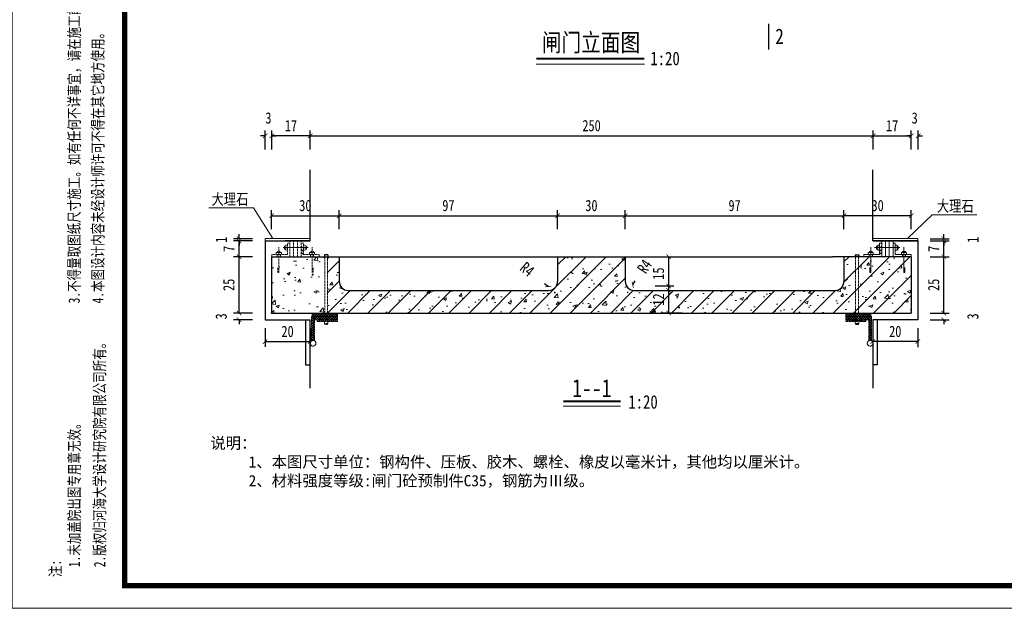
# Model space of a CAD drawing. Extents: x -13074 to 1448651, y 3648755 to 8081248.
# Tile 141 of 173: x 563561 to 563780, y 3858485 to 3858616. Entities that reach past the tile are written whole.
import ezdxf
from ezdxf.lldxf.tags import DXFTag

# ---------------------------------------------------------------- set-up
doc = ezdxf.new("R2010")
doc.units = 0
doc.header["$PDMODE"] = 32
doc.header["$PDSIZE"] = 0.2
doc.linetypes.add('HIDDEN', pattern=[0.375, 0.25, -0.125])
doc.layers.get('0').update_dxf_attribs({"linetype": 'CONTINUOUS'})
doc.layers.get('Defpoints').update_dxf_attribs({"linetype": 'CONTINUOUS'})
for name, color, linetype, lineweight in [('0.09标注线', 3, 'CONTINUOUS', 9), ('SHEET', 1, 'CONTINUOUS', 15), ('标注线', 7, 'CONTINUOUS', 18), ('粗实线', 1, 'CONTINUOUS', 40), ('细实线', 3, 'CONTINUOUS', 20), ('虚线', 251, 'HIDDEN', 15), ('轮廓线', 1, 'CONTINUOUS', 30), ('轮廓西线', 1, 'CONTINUOUS', 15)]:
    doc.layers.add(name, color=color, linetype=linetype, lineweight=lineweight)
for name, color, linetype in [('BIAOZHU', 9, 'CONTINUOUS'), ('DIM', 3, 'CONTINUOUS'), ('图层4', 255, 'CONTINUOUS')]:
    doc.layers.add(name, color=color, linetype=linetype)
doc.styles.add('-仿宋_GB2312', font='FangSong_GB2312.ttf')
doc.styles.add('FHZ', font='FangSong_GB2312.ttf', dxfattribs={"width": 0.707, "height": 300})
doc.styles.add('HZTXT', font='FangSong_GB2312.ttf', dxfattribs={"width": 0.8, "height": 2.5})
tags = doc.linetypes.add('DASHDOT2', pattern=[0.5, 0.25, -0.125, 0, -0.125]).pattern_tags.tags
tags[10:11] = [DXFTag(74, 4), DXFTag(75, 0), DXFTag(340, '0'), DXFTag(46, 1.0), DXFTag(50, 0.0), DXFTag(44, 0.0), DXFTag(45, 0.0)]
tags[8:9] = [DXFTag(74, 4), DXFTag(75, 0), DXFTag(340, '0'), DXFTag(46, 1.0), DXFTag(50, 0.0), DXFTag(44, 0.0), DXFTag(45, 0.0)]
tags[6:7] = [DXFTag(74, 4), DXFTag(75, 0), DXFTag(340, '0'), DXFTag(46, 1.0), DXFTag(50, 0.0), DXFTag(44, 0.0), DXFTag(45, 0.0)]
tags[4:5] = [DXFTag(74, 4), DXFTag(75, 0), DXFTag(340, '0'), DXFTag(46, 1.0), DXFTag(50, 0.0), DXFTag(44, 0.0), DXFTag(45, 0.0)]
doc.dimstyles.new('工作室标准标注', dxfattribs={"dimtxt": 2.5, "dimasz": 1, "dimexe": 1.2, "dimexo": 1.5, "dimgap": 1, "dimtad": 1, "dimdec": 1, "dimzin": 0, "dimdsep": 46, "dimtxsty": 'HZTXT', "dimblk": 'ARCHTICK', "dimcen": 0.09, "dimadec": 0, "dimazin": 0, "dimtfac": 0.09, "dimtdec": 1, "dimtofl": 0, "dimtmove": 2, "dimatfit": 3, "dimldrblk": 'ARCHTICK', "dimfxl": 3, "dimfxlon": 1, "dimtolj": 1, "dimtzin": 0, "dimarcsym": 0})
pattern_1 = [(50, (563617.3905, 3858551.015), (7.1726, -0.62752), [0.75, -8.25]), (355, (563617.3905, 3858551.015), (-1.3875, 7.52192), [0.6, -6.6]), (100.4514, (563617.988, 3858550.963), (5.7851, 6.8944), [0.6374, -7.01142]), (46.184, (563617.3905, 3858553.015), (10.6724, -1.6552), [1.125, -12.375]), (96.636, (563618.28, 3858552.877), (9.3466, 9.7412), [0.9561, -10.5171]), (351.184, (563617.39, 3858553.015), (9.3466, 9.7412), [0.9, -9.9]), (21, (563618.3905, 3858552.515), (5.96907, -4.0262), [0.75, -8.25]), (326, (563618.3905, 3858552.515), (2.43315, 7.2515), [0.6, -6.6]), (71.4514, (563618.888, 3858552.1795), (8.40223, 3.2253), [0.6374, -7.01142]), (37.5, (563617.3905, 3858551.015), (0.1216, 3.32894), [0, -6.52, 0, -6.7, 0, -6.625]), (7.5, (563617.3905, 3858551.015), (2.630695, 3.94412), [0, -3.82, 0, -6.37, 0, -2.525]), (327.5, (563615.1605, 3858551.015), (5.338224, -0.22555), [0, -2.5, 0, -7.8, 0, -10.35]), (317.5, (563614.1605, 3858551.015), (5.83186, 1.00105), [0, -3.25, 0, -5.18, 0, -7.35])]

# ---------------------------------------------------------------- blocks, each defined once
blk = doc.blocks.new('_ARCHTICK')
at = {"color": 0, "linetype": 'ByBlock', "const_width": 0.15}
blk.add_lwpolyline([(-0.5, -0.5), (0.5, 0.5)], dxfattribs=at)
blk = doc.blocks.new('*D1673')
at = {"layer": 'Defpoints', "color": 0, "lineweight": 13}
for p in [(563615.94, 3858567.51), (563610.16, 3858567.01), (563620.61, 3858567.01)]:
    blk.add_point(p, dxfattribs=at)
at = {"layer": '细实线', "color": 0, "lineweight": -2}
for p, q in [((563613.16, 3858567.51), (563608.96, 3858567.51)), ((563610.16, 3858567.51), (563610.16, 3858568.51)), ((563613.16, 3858567.01), (563608.96, 3858567.01)), ((563610.16, 3858567.01), (563610.16, 3858566.01))]:
    blk.add_line(p, q, dxfattribs=at)
for p, rotation in [((563610.16, 3858567.51), 270), ((563610.16, 3858567.01), 90)]:
    blk.add_blockref('_ARCHTICK', p, dxfattribs=dict(at, rotation=rotation))
at = {"layer": '细实线', "color": 0, "lineweight": 9, "insert": (563606.21, 3858567.26), "char_height": 2.5, "attachment_point": 5, "rotation": 90, "style": 'HZTXT'}
blk.add_mtext('\\A1;1', dxfattribs=at)
blk = doc.blocks.new('*D1678')
at = {"layer": 'Defpoints', "color": 0, "lineweight": 13}
for p in [(563697.56, 3858557.28), (563696.48, 3858555.6)]:
    blk.add_point(p, dxfattribs=at)
at = {"layer": '细实线', "color": 0, "lineweight": -2}
for p, q in [((563697.56, 3858557.28), (563698.1, 3858558.13)), ((563696.39, 3858555.6), (563696.57, 3858555.6)), ((563696.48, 3858555.51), (563696.48, 3858555.69))]:
    blk.add_line(p, q, dxfattribs=at)
at = {"layer": '细实线', "color": 0, "lineweight": -2, "rotation": 237.3141806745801}
blk.add_blockref('_ARCHTICK', (563697.56, 3858557.28), dxfattribs=at)
at = {"layer": '细实线', "color": 0, "lineweight": 9, "insert": (563700.17, 3858561.36), "char_height": 2.5, "attachment_point": 5, "rotation": 57.3142, "style": 'HZTXT'}
blk.add_mtext('\\A1;R4', dxfattribs=at)
blk = doc.blocks.new('*D1679')
at = {"layer": 'Defpoints', "color": 0, "lineweight": 13}
for p in [(563678.77, 3858556.88), (563680.3, 3858555.6)]:
    blk.add_point(p, dxfattribs=at)
at = {"layer": '细实线', "color": 0, "lineweight": -2}
for p, q in [((563678.77, 3858556.88), (563678, 3858557.52)), ((563680.21, 3858555.6), (563680.39, 3858555.6)), ((563680.3, 3858555.51), (563680.3, 3858555.69))]:
    blk.add_line(p, q, dxfattribs=at)
at = {"layer": '细实线', "color": 0, "lineweight": -2, "rotation": 320.2444311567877}
blk.add_blockref('_ARCHTICK', (563678.77, 3858556.88), dxfattribs=at)
at = {"layer": '细实线', "color": 0, "lineweight": 9, "insert": (563674.14, 3858560.73), "char_height": 2.5, "attachment_point": 5, "rotation": 320.2444, "style": 'HZTXT'}
blk.add_mtext('\\A1;R4', dxfattribs=at)
blk = doc.blocks.new('*D2912')
at = {"layer": 'Defpoints', "color": 0, "lineweight": 13}
for p in [(563617.39, 3858551.01), (563610.16, 3858549.51), (563615.94, 3858549.51)]:
    blk.add_point(p, dxfattribs=at)
at = {"layer": '细实线', "color": 0, "lineweight": -2}
for p, q in [((563610.16, 3858551.01), (563610.16, 3858552.01)), ((563613.16, 3858551.01), (563608.96, 3858551.01)), ((563613.16, 3858549.51), (563608.96, 3858549.51)), ((563610.16, 3858549.51), (563610.16, 3858548.51))]:
    blk.add_line(p, q, dxfattribs=at)
for p, rotation in [((563610.16, 3858551.01), 270), ((563610.16, 3858549.51), 90)]:
    blk.add_blockref('_ARCHTICK', p, dxfattribs=dict(at, rotation=rotation))
at = {"layer": '细实线', "color": 0, "lineweight": 9, "insert": (563606.21, 3858550.26), "char_height": 2.5, "attachment_point": 5, "rotation": 90, "style": 'HZTXT'}
blk.add_mtext('\\A1;3', dxfattribs=at)
blk = doc.blocks.new('*D1751')
at = {"layer": 'Defpoints', "color": 0, "lineweight": 13}
for p in [(563617.44, 3858590.33), (563625.94, 3858567.01), (563617.44, 3858563.51)]:
    blk.add_point(p, dxfattribs=at)
at = {"layer": '细实线', "color": 0, "lineweight": -2}
for p, q in [((563617.44, 3858587.33), (563617.44, 3858591.53)), ((563625.94, 3858587.33), (563625.94, 3858591.53)), ((563625.94, 3858590.33), (563617.44, 3858590.33))]:
    blk.add_line(p, q, dxfattribs=at)
at = {"layer": '细实线', "color": 0, "lineweight": -2, "rotation": 180}
blk.add_blockref('_ARCHTICK', (563617.44, 3858590.33), dxfattribs=at)
at = {"layer": '细实线', "color": 0, "lineweight": -2}
blk.add_blockref('_ARCHTICK', (563625.94, 3858590.33), dxfattribs=at)
at = {"layer": '细实线', "color": 0, "lineweight": 9, "insert": (563621.69, 3858592.58), "char_height": 2.5, "attachment_point": 5, "style": 'HZTXT'}
blk.add_mtext('\\A1;17', dxfattribs=at)
blk = doc.blocks.new('*D1752')
at = {"layer": 'Defpoints', "color": 0, "lineweight": 13}
for p in [(563617.44, 3858590.33), (563615.94, 3858567.01), (563617.44, 3858563.51)]:
    blk.add_point(p, dxfattribs=at)
at = {"layer": '细实线', "color": 0, "lineweight": -2}
for p, q in [((563615.94, 3858587.33), (563615.94, 3858591.53)), ((563617.44, 3858587.33), (563617.44, 3858591.53)), ((563615.94, 3858590.33), (563614.94, 3858590.33)), ((563617.44, 3858590.33), (563618.44, 3858590.33))]:
    blk.add_line(p, q, dxfattribs=at)
blk.add_blockref('_ARCHTICK', (563615.94, 3858590.33), dxfattribs=at)
at = {"layer": '细实线', "color": 0, "lineweight": -2, "rotation": 180}
blk.add_blockref('_ARCHTICK', (563617.44, 3858590.33), dxfattribs=at)
at = {"layer": '细实线', "color": 0, "lineweight": 9, "insert": (563616.69, 3858594.28), "char_height": 2.5, "attachment_point": 5, "style": 'HZTXT'}
blk.add_mtext('\\A1;3', dxfattribs=at)
blk = doc.blocks.new('*D1753')
at = {"layer": 'Defpoints', "color": 0, "lineweight": 13}
for p in [(563759.39, 3858590.33), (563750.91, 3858562.01), (563759.39, 3858551.01)]:
    blk.add_point(p, dxfattribs=at)
at = {"layer": '细实线', "color": 0, "lineweight": -2}
for p, q in [((563750.91, 3858587.33), (563750.91, 3858591.53)), ((563759.39, 3858587.33), (563759.39, 3858591.53)), ((563750.91, 3858590.33), (563759.39, 3858590.33))]:
    blk.add_line(p, q, dxfattribs=at)
at = {"layer": '细实线', "color": 0, "lineweight": -2, "rotation": 180}
blk.add_blockref('_ARCHTICK', (563750.91, 3858590.33), dxfattribs=at)
at = {"layer": '细实线', "color": 0, "lineweight": -2}
blk.add_blockref('_ARCHTICK', (563759.39, 3858590.33), dxfattribs=at)
at = {"layer": '细实线', "color": 0, "lineweight": 9, "insert": (563755.15, 3858592.58), "char_height": 2.5, "attachment_point": 5, "style": 'HZTXT'}
blk.add_mtext('\\A1;17', dxfattribs=at)
blk = doc.blocks.new('*D1754')
at = {"layer": 'Defpoints', "color": 0, "lineweight": 13}
for p in [(563759.39, 3858590.33), (563760.91, 3858562.01), (563759.39, 3858551.01)]:
    blk.add_point(p, dxfattribs=at)
at = {"layer": '细实线', "color": 0, "lineweight": -2}
for p, q in [((563759.39, 3858587.33), (563759.39, 3858591.53)), ((563760.91, 3858587.33), (563760.91, 3858591.53)), ((563759.39, 3858590.33), (563758.39, 3858590.33)), ((563760.91, 3858590.33), (563761.91, 3858590.33))]:
    blk.add_line(p, q, dxfattribs=at)
blk.add_blockref('_ARCHTICK', (563759.39, 3858590.33), dxfattribs=at)
at = {"layer": '细实线', "color": 0, "lineweight": -2, "rotation": 180}
blk.add_blockref('_ARCHTICK', (563760.91, 3858590.33), dxfattribs=at)
at = {"layer": '细实线', "color": 0, "lineweight": 9, "insert": (563760.15, 3858594.28), "char_height": 2.5, "attachment_point": 5, "style": 'HZTXT'}
blk.add_mtext('\\A1;3', dxfattribs=at)
blk = doc.blocks.new('*D2913')
at = {"layer": 'Defpoints', "color": 0, "lineweight": 13}
for p in [(563695.89, 3858563.51), (563697.89, 3858556.01), (563705.52, 3858556.01)]:
    blk.add_point(p, dxfattribs=at)
at = {"layer": '细实线', "color": 0, "lineweight": -2}
for p, q in [((563702.52, 3858563.51), (563706.72, 3858563.51)), ((563705.52, 3858563.51), (563705.52, 3858556.01)), ((563702.52, 3858556.01), (563706.72, 3858556.01))]:
    blk.add_line(p, q, dxfattribs=at)
for p, rotation in [((563705.52, 3858563.51), 90), ((563705.52, 3858556.01), 270)]:
    blk.add_blockref('_ARCHTICK', p, dxfattribs=dict(at, rotation=rotation))
at = {"layer": '细实线', "color": 0, "lineweight": 9, "insert": (563703.27, 3858559.76), "char_height": 2.5, "attachment_point": 5, "rotation": 90, "style": 'HZTXT'}
blk.add_mtext('\\A1;15', dxfattribs=at)
blk = doc.blocks.new('*D2914')
at = {"layer": 'Defpoints', "color": 0, "lineweight": 13}
for p in [(563697.89, 3858557.01), (563705.52, 3858551.01), (563746.89, 3858551.01)]:
    blk.add_point(p, dxfattribs=at)
at = {"layer": '细实线', "color": 0, "lineweight": -2}
for p, q in [((563702.52, 3858557.01), (563706.72, 3858557.01)), ((563705.52, 3858557.01), (563705.52, 3858551.01)), ((563708.52, 3858551.01), (563704.32, 3858551.01))]:
    blk.add_line(p, q, dxfattribs=at)
for p, rotation in [((563705.52, 3858557.01), 90), ((563705.52, 3858551.01), 270)]:
    blk.add_blockref('_ARCHTICK', p, dxfattribs=dict(at, rotation=rotation))
at = {"layer": '细实线', "color": 0, "lineweight": 9, "insert": (563703.27, 3858554.01), "char_height": 2.5, "attachment_point": 5, "rotation": 90, "style": 'HZTXT'}
blk.add_mtext('\\A1;12', dxfattribs=at)
blk = doc.blocks.new('*D1767')
at = {"layer": 'Defpoints', "color": 0, "lineweight": 13}
for p in [(563760.84, 3858567.51), (563756.17, 3858567.01), (563766.62, 3858567.01)]:
    blk.add_point(p, dxfattribs=at)
at = {"layer": '细实线', "color": 0, "lineweight": -2}
for p, q in [((563763.62, 3858567.51), (563767.82, 3858567.51)), ((563766.62, 3858567.51), (563766.62, 3858568.51)), ((563763.62, 3858567.01), (563767.82, 3858567.01)), ((563766.62, 3858567.01), (563766.62, 3858566.01))]:
    blk.add_line(p, q, dxfattribs=at)
for p, rotation in [((563766.62, 3858567.51), 270), ((563766.62, 3858567.01), 90)]:
    blk.add_blockref('_ARCHTICK', p, dxfattribs=dict(at, rotation=rotation))
at = {"layer": '细实线', "color": 0, "lineweight": 9, "insert": (563773.07, 3858567.26), "char_height": 2.5, "attachment_point": 5, "rotation": 90, "style": 'HZTXT'}
blk.add_mtext('\\A1;1', dxfattribs=at)
blk = doc.blocks.new('*D1768')
at = {"layer": 'Defpoints', "color": 0, "lineweight": 13}
for p in [(563744.46, 3858572.6), (563744.46, 3858563.51), (563759.39, 3858563.51)]:
    blk.add_point(p, dxfattribs=at)
at = {"layer": '细实线', "color": 0, "lineweight": -2}
for p, q in [((563744.46, 3858569.6), (563744.46, 3858573.8)), ((563759.39, 3858569.6), (563759.39, 3858573.8)), ((563759.39, 3858572.6), (563744.46, 3858572.6))]:
    blk.add_line(p, q, dxfattribs=at)
at = {"layer": '细实线', "color": 0, "lineweight": -2, "rotation": 180}
blk.add_blockref('_ARCHTICK', (563744.46, 3858572.6), dxfattribs=at)
at = {"layer": '细实线', "color": 0, "lineweight": -2}
blk.add_blockref('_ARCHTICK', (563759.39, 3858572.6), dxfattribs=at)
at = {"layer": '细实线', "color": 0, "lineweight": 9, "insert": (563751.93, 3858574.85), "char_height": 2.5, "attachment_point": 5, "style": 'HZTXT'}
blk.add_mtext('\\A1;30', dxfattribs=at)
blk = doc.blocks.new('*D2920')
at = {"layer": 'Defpoints', "color": 0, "lineweight": 13}
for p in [(563750.84, 3858549.51), (563760.84, 3858549.51), (563750.84, 3858544.67)]:
    blk.add_point(p, dxfattribs=at)
at = {"layer": '细实线', "color": 0, "lineweight": -2}
for p, q in [((563750.84, 3858547.67), (563750.84, 3858543.47)), ((563760.84, 3858547.67), (563760.84, 3858543.47)), ((563760.84, 3858544.67), (563750.84, 3858544.67))]:
    blk.add_line(p, q, dxfattribs=at)
at = {"layer": '细实线', "color": 0, "lineweight": -2, "rotation": 180}
blk.add_blockref('_ARCHTICK', (563750.84, 3858544.67), dxfattribs=at)
at = {"layer": '细实线', "color": 0, "lineweight": -2}
blk.add_blockref('_ARCHTICK', (563760.84, 3858544.67), dxfattribs=at)
at = {"layer": '细实线', "color": 0, "lineweight": 9, "insert": (563755.84, 3858546.92), "char_height": 2.5, "attachment_point": 5, "style": 'HZTXT'}
blk.add_mtext('\\A1;20', dxfattribs=at)
blk = doc.blocks.new('*D2921')
at = {"layer": 'Defpoints', "color": 0, "lineweight": 13}
for p in [(563759.39, 3858551.01), (563760.84, 3858549.51), (563766.62, 3858549.51)]:
    blk.add_point(p, dxfattribs=at)
at = {"layer": '细实线', "color": 0, "lineweight": -2}
for p, q in [((563766.62, 3858551.01), (563766.62, 3858552.01)), ((563763.62, 3858551.01), (563767.82, 3858551.01)), ((563763.62, 3858549.51), (563767.82, 3858549.51)), ((563766.62, 3858549.51), (563766.62, 3858548.51))]:
    blk.add_line(p, q, dxfattribs=at)
for p, rotation in [((563766.62, 3858551.01), 270), ((563766.62, 3858549.51), 90)]:
    blk.add_blockref('_ARCHTICK', p, dxfattribs=dict(at, rotation=rotation))
at = {"layer": '细实线', "color": 0, "lineweight": 9, "insert": (563773.07, 3858550.26), "char_height": 2.5, "attachment_point": 5, "rotation": 90, "style": 'HZTXT'}
blk.add_mtext('\\A1;3', dxfattribs=at)

msp = doc.modelspace()

# ---------------------------------------------------------------- hatches: boundary and pattern name
at = {"layer": '0.09标注线', "linetype": 'Continuous', "lineweight": 13}
h = msp.add_hatch(dxfattribs=at)
h.set_pattern_fill('混凝土2', color=256, style=0)
h.set_pattern_definition(pattern_1)
h.paths.add_polyline_path([(563629.206, 3858563.515), (563619.003, 3858563.515), (563619.003, 3858560.103, -1.0000331), (563618.79, 3858560.103, 1.0000331), (563619.003, 3858560.103), (563619.003, 3858563.515), (563617.44, 3858563.515), (563617.39, 3858563.515), (563617.39, 3858551.015), (563629.206, 3858551.015)])
h = msp.add_hatch(dxfattribs=at)
h.set_pattern_fill('混凝土2', color=256, style=0)
h.set_pattern_definition(pattern_1)
h.paths.add_polyline_path([(563759.39, 3858563.515), (563752.34, 3858563.515), (563750.403, 3858563.515), (563750.403, 3858560.103, -0.5773503), (563750.243, 3858560.01, 0.1316525), (563750.297, 3858559.996, 0.4142135), (563750.403, 3858560.103), (563750.403, 3858563.515), (563747.644, 3858563.515), (563747.644, 3858551.015), (563750.444, 3858551.015), (563759.39, 3858551.015)])
h.paths.add_polyline_path([(563747.044, 3858563.515), (563744.46, 3858563.515), (563744.46, 3858558.015, -0.4142136), (563742.46, 3858556.015), (563697.89, 3858556.015, -0.4142136), (563695.89, 3858558.015), (563695.89, 3858563.515), (563680.89, 3858563.515), (563680.89, 3858558.015, -0.4142136), (563678.89, 3858556.015), (563634.39, 3858556.015, -0.4142136), (563632.39, 3858558.015), (563632.39, 3858563.515), (563629.806, 3858563.515), (563629.806, 3858551.015), (563632.006, 3858551.015), (563747.044, 3858551.015)])
h.paths.add_polyline_path([(563629.206, 3858563.515), (563619.003, 3858563.515), (563619.003, 3858560.103, -1.0000331), (563618.79, 3858560.103, 1.0000331), (563619.003, 3858560.103), (563619.003, 3858563.515), (563617.39, 3858563.515), (563617.39, 3858551.015), (563629.206, 3858551.015)])
h.paths.add_polyline_path([(563701.391, 3858552.271), (563701.391, 3858555.759), (563705.141, 3858555.759), (563705.141, 3858552.271)], flags=24)
at = {"layer": 'BIAOZHU'}
h = msp.add_hatch(dxfattribs=at)
h.set_pattern_fill('ANSI31', color=256, style=0)
h.set_pattern_definition([(45, (563629.806, 3858551.015), (-2.245064, 2.245064), [])])
h.paths.add_polyline_path([(563759.39, 3858551.015), (563759.39, 3858563.515), (563752.34, 3858563.515), (563750.403, 3858563.515), (563750.403, 3858560.103, -0.5773503), (563750.243, 3858560.01, 0.1316525), (563750.297, 3858559.996, 0.4142135), (563750.403, 3858560.103), (563750.403, 3858563.515), (563744.46, 3858563.515), (563744.46, 3858558.015, -0.4142136), (563742.46, 3858556.015), (563697.89, 3858556.015, -0.4142136), (563695.89, 3858558.015), (563695.89, 3858563.515), (563680.89, 3858563.515), (563680.89, 3858558.015, -0.4142136), (563678.89, 3858556.015), (563634.39, 3858556.015, -0.4142136), (563632.39, 3858558.015), (563632.39, 3858563.515), (563629.806, 3858563.515), (563629.806, 3858551.015), (563632.006, 3858551.015)])
h.paths.add_polyline_path([(563701.391, 3858552.271), (563701.391, 3858555.759), (563705.141, 3858555.759), (563705.141, 3858552.271)], flags=24)
at = {"layer": '虚线', "ltscale": 0.1}
h = msp.add_hatch(dxfattribs=at)
h.set_pattern_fill('ANSI31', scale=0.15, angle=90, style=0)
h.set_pattern_definition([(135, (562553.7342, 3857824.31085), (-0.3367596, -0.3367596), [])])
h.paths.add_polyline_path([(563624.44, 3858566.015), (563623.94, 3858566.015), (563623.94, 3858564.015), (563624.44, 3858564.015)])
h = msp.add_hatch(dxfattribs=at)
h.set_pattern_fill('_USER', scale=0.375, angle=135, style=0, double=1, pattern_type=0)
h.set_pattern_definition([(135, (563626.25616, 3858544.81682), (-0.265165, -0.265165), []), (225, (563626.25616, 3858544.81682), (0.265165, -0.265165), [])])
h.paths.add_polyline_path([(563626.406, 3858550.265), (563626.256, 3858550.265), (563626.256, 3858544.817, -0.2705204), (563626.885, 3858544.85), (563626.885, 3858549.515), (563632.006, 3858549.515), (563632.006, 3858550.265)])
h = msp.add_hatch(dxfattribs=at)
h.set_pattern_fill('_USER', scale=0.375, angle=135, style=0, double=1, pattern_type=0)
h.set_pattern_definition([(225, (562280.0543, 3858083.32586), (-0.26516504, 0.26516504), []), (135, (562280.0543, 3858083.32586), (0.26516504, 0.26516504), [])])
h.paths.add_polyline_path([(563626.406, 3858550.265), (563626.406, 3858551.015), (563632.006, 3858551.015), (563632.006, 3858550.265)])
h = msp.add_hatch(dxfattribs=at)
h.set_pattern_fill('_USER', scale=0.375, angle=135, style=0, double=1, pattern_type=0)
h.set_pattern_definition([(315, (565096.7962, 3858083.32586), (0.26516504, 0.26516504), []), (45, (565096.7962, 3858083.32586), (-0.26516504, 0.26516504), [])])
h.paths.add_polyline_path([(563750.444, 3858550.265), (563750.444, 3858551.015), (563744.844, 3858551.015), (563744.844, 3858550.265)])
h = msp.add_hatch(dxfattribs=at)
h.set_pattern_fill('_USER', scale=0.375, angle=135, style=0, double=1, pattern_type=0)
h.set_pattern_definition([(45, (563750.59433, 3858544.81682), (0.265165, -0.265165), []), (315, (563750.59433, 3858544.81682), (-0.265165, -0.265165), [])])
h.paths.add_polyline_path([(563750.444, 3858550.265), (563750.594, 3858550.265), (563750.594, 3858544.817, 0.2705204), (563749.965, 3858544.85), (563749.965, 3858549.515), (563744.844, 3858549.515), (563744.844, 3858550.265)])
h = msp.add_hatch(dxfattribs=at)
h.set_pattern_fill('ANSI31', scale=0.1, angle=180, style=0)
h.set_pattern_definition([(135, (562280.0543, 3858085.4651), (0.2245064, 0.2245064), [])])
h.paths.add_polyline_path([(563632.006, 3858549.115), (563627.506, 3858549.115), (563627.506, 3858549.515), (563632.006, 3858549.515)])
h = msp.add_hatch(dxfattribs=at)
h.set_pattern_fill('ANSI31', scale=0.1, angle=180, style=0)
h.set_pattern_definition([(45, (565096.7962, 3858085.4651), (-0.2245064, 0.2245064), [])])
h.paths.add_polyline_path([(563744.844, 3858549.115), (563749.344, 3858549.115), (563749.344, 3858549.515), (563744.844, 3858549.515)])
at = {"layer": '轮廓西线', "lineweight": 20}
h = msp.add_hatch(dxfattribs=at)
h.set_pattern_fill('ANSI31', scale=0.15, angle=90, style=0)
h.set_pattern_definition([(45, (564823.04675, 3857824.31085), (0.3367596, -0.3367596), [])])
h.paths.add_polyline_path([(563752.34, 3858566.015), (563752.84, 3858566.015), (563752.84, 3858564.015), (563752.34, 3858564.015)])

# ---------------------------------------------------------------- linework, layer by layer
at = {"color": 7}
for p, q in [((563624.94, 3858549.515), (563624.94, 3858539.515)), ((563751.84, 3858549.515), (563751.84, 3858539.515)), ((563624.94, 3858539.515), (563625.94, 3858539.515)), ((563751.84, 3858539.515), (563750.84, 3858539.515))]:
    msp.add_line(p, q, dxfattribs=at)
at = {"layer": '0.09标注线', "linetype": 'Continuous', "lineweight": 13}
for centre in [(563626.599, 3858544.294), (563750.252, 3858544.294)]:
    msp.add_circle(centre, 0.625, dxfattribs=at)
at = {"layer": 'SHEET', "color": 7}
msp.add_lwpolyline([(563979.769, 3858485.489), (563559.769, 3858485.489), (563559.769, 3858782.489), (563979.769, 3858782.489)], close=True, dxfattribs=at)
at = {"layer": 'SHEET', "color": 7, "const_width": 1.2}
msp.add_lwpolyline([(563584.769, 3858777.489), (563974.769, 3858777.489), (563974.769, 3858490.489), (563584.769, 3858490.489)], close=True, dxfattribs=at)
at = {"layer": '图层4', "color": 7}
for p, q in [((563629.106, 3858563.915), (563629.106, 3858563.515)), ((563629.906, 3858563.915), (563629.106, 3858563.915)), ((563629.906, 3858563.915), (563629.906, 3858563.515)), ((563746.944, 3858563.915), (563747.744, 3858563.915)), ((563746.944, 3858563.915), (563746.944, 3858563.515)), ((563747.744, 3858563.915), (563747.744, 3858563.515))]:
    msp.add_line(p, q, dxfattribs=at)
at = {"layer": '标注线', "color": 7}
for p, q in [((563676.135, 3858606.26), (563700.159, 3858606.26)), ((563682.148, 3858530.336), (563694.86, 3858530.336))]:
    msp.add_line(p, q, dxfattribs=at)
for points, const_width in [([(563727.727, 3858609.445), (563727.727, 3858615.186)], 0.28), ([(563676.135, 3858607.442), (563700.159, 3858607.442)], 0.4), ([(563682.148, 3858531.41), (563694.86, 3858531.41)], 0.4)]:
    msp.add_lwpolyline(points, dxfattribs=dict(at, const_width=const_width))
at = {"layer": '细实线', "lineweight": 9}
for p, q in [((563613.351, 3858574.324), (563603.456, 3858574.324)), ((563617.64, 3858567.515), (563613.351, 3858574.324)), ((563758.551, 3858567.515), (563764.063, 3858572.788)), ((563764.063, 3858572.788), (563773.957, 3858572.788))]:
    msp.add_line(p, q, dxfattribs=at)
at = {"layer": '细实线', "color": 1, "linetype": 'DASHDOT2', "ltscale": 2}
for p, q in [((563625.526, 3858565.515), (563619.936, 3858565.515)), ((563751.255, 3858565.515), (563756.845, 3858565.515))]:
    msp.add_line(p, q, dxfattribs=at)
at = {"layer": '虚线', "color": 7, "ltscale": 0.1}
for p, q in [((563619.003, 3858565.596), (563619.003, 3858560.103)), ((563620.263, 3858565.202), (563620.263, 3858565.827)), ((563620.54, 3858565.827), (563620.263, 3858565.827)), ((563620.54, 3858565.202), (563620.263, 3858565.202)), ((563620.54, 3858566.077), (563620.94, 3858566.077)), ((563620.54, 3858564.952), (563620.54, 3858566.077)), ((563620.94, 3858564.015), (563620.94, 3858566.515)), ((563621.44, 3858566.515), (563620.94, 3858566.515)), ((563621.44, 3858563.515), (563621.44, 3858567.015)), ((563622.274, 3858567.015), (563622.274, 3858563.515)), ((563623.107, 3858567.015), (563623.107, 3858563.515)), ((563623.94, 3858563.515), (563623.94, 3858567.015)), ((563623.94, 3858566.515), (563624.44, 3858566.515)), ((563624.44, 3858564.015), (563624.44, 3858566.515)), ((563624.84, 3858566.077), (563624.44, 3858566.077)), ((563624.84, 3858564.952), (563624.84, 3858566.077)), ((563624.84, 3858565.827), (563625.117, 3858565.827)), ((563624.84, 3858565.202), (563625.117, 3858565.202)), ((563625.117, 3858565.202), (563625.117, 3858565.827)), ((563626.378, 3858565.596), (563626.378, 3858560.103)), ((563620.94, 3858564.015), (563617.44, 3858564.015)), ((563617.44, 3858563.515), (563617.44, 3858564.015)), ((563618.44, 3858564.415), (563618.44, 3858564.015)), ((563618.44, 3858564.415), (563619.565, 3858564.415)), ((563618.44, 3858564.015), (563619.565, 3858564.015)), ((563618.653, 3858563.515), (563618.653, 3858564.015)), ((563618.653, 3858563.515), (563618.653, 3858564.015)), ((563618.69, 3858564.692), (563619.315, 3858564.692)), ((563618.69, 3858564.415), (563618.69, 3858564.692)), ((563619.315, 3858564.415), (563619.315, 3858564.692)), ((563619.353, 3858563.515), (563619.353, 3858564.015)), ((563619.565, 3858564.415), (563619.565, 3858564.015)), ((563620.54, 3858564.952), (563620.94, 3858564.952)), ((563624.84, 3858564.952), (563624.44, 3858564.952)), ((563624.44, 3858564.015), (563627.94, 3858564.015)), ((563625.815, 3858564.415), (563625.815, 3858564.015)), ((563626.94, 3858564.415), (563625.815, 3858564.415)), ((563626.94, 3858564.015), (563625.815, 3858564.015)), ((563626.028, 3858563.515), (563626.028, 3858564.015)), ((563626.69, 3858564.692), (563626.065, 3858564.692)), ((563626.065, 3858564.415), (563626.065, 3858564.692)), ((563626.69, 3858564.415), (563626.69, 3858564.692)), ((563626.728, 3858563.515), (563626.728, 3858564.015)), ((563626.728, 3858563.515), (563626.728, 3858564.015)), ((563626.94, 3858564.415), (563626.94, 3858564.015)), ((563627.136, 3858563.11), (563627.136, 3858563.11)), ((563627.94, 3858563.515), (563627.94, 3858564.015)), ((563629.206, 3858563.515), (563629.206, 3858551.015)), ((563629.806, 3858563.515), (563629.806, 3858551.015)), ((563747.044, 3858563.515), (563747.044, 3858551.015)), ((563747.644, 3858563.515), (563747.644, 3858551.015)), ((563618.79, 3858560.103), (563618.79, 3858561.087)), ((563626.591, 3858560.103), (563626.591, 3858561.087)), ((563632.006, 3858550.265), (563626.256, 3858550.265)), ((563626.256, 3858550.265), (563626.256, 3858544.817)), ((563626.406, 3858551.015), (563626.406, 3858550.265)), ((563632.006, 3858551.015), (563626.406, 3858551.015)), ((563626.406, 3858550.265), (563632.006, 3858550.265)), ((563632.006, 3858550.265), (563632.006, 3858551.015)), ((563632.006, 3858549.115), (563632.006, 3858550.265)), ((563744.844, 3858551.015), (563750.444, 3858551.015)), ((563744.844, 3858550.265), (563744.844, 3858551.015)), ((563744.844, 3858549.115), (563744.844, 3858550.265)), ((563744.844, 3858550.265), (563750.594, 3858550.265)), ((563750.444, 3858550.265), (563744.844, 3858550.265)), ((563750.444, 3858551.015), (563750.444, 3858550.265)), ((563750.594, 3858550.265), (563750.594, 3858544.817)), ((563632.006, 3858549.515), (563626.885, 3858549.515)), ((563626.885, 3858549.515), (563626.885, 3858544.85)), ((563627.506, 3858549.515), (563627.506, 3858549.115)), ((563632.006, 3858549.115), (563627.506, 3858549.115)), ((563629.106, 3858548.715), (563629.106, 3858549.115)), ((563629.906, 3858548.715), (563629.106, 3858548.715)), ((563629.206, 3858548.715), (563629.206, 3858548.448)), ((563629.206, 3858548.448), (563629.806, 3858548.448)), ((563629.806, 3858548.715), (563629.806, 3858548.448)), ((563629.906, 3858548.715), (563629.906, 3858549.115)), ((563744.844, 3858549.515), (563749.965, 3858549.515)), ((563744.844, 3858549.115), (563749.344, 3858549.115)), ((563746.944, 3858548.715), (563746.944, 3858549.115)), ((563746.944, 3858548.715), (563747.744, 3858548.715)), ((563747.044, 3858548.715), (563747.044, 3858548.448)), ((563747.644, 3858548.448), (563747.044, 3858548.448)), ((563747.644, 3858548.715), (563747.644, 3858548.448)), ((563747.744, 3858548.715), (563747.744, 3858549.115)), ((563749.344, 3858549.515), (563749.344, 3858549.115)), ((563749.965, 3858549.515), (563749.965, 3858544.85))]:
    msp.add_line(p, q, dxfattribs=at)
for centre, radius, start, end in [((563618.897, 3858560.103), 0.106, 180, 0), ((563626.484, 3858560.103), 0.106, 180, 0), ((563626.599, 3858544.294), 0.625, 56.42182, 350), ((563750.252, 3858544.294), 0.625, 190, 123.57818)]:
    msp.add_arc(centre, radius, start, end, dxfattribs=at)
at = {"layer": '轮廓线', "color": 7}
for p, q in [((563750.84, 3858567.015), (563756.386, 3858567.015)), ((563617.44, 3858563.515), (563624.44, 3858563.515)), ((563682.39, 3858563.515), (563694.39, 3858563.515))]:
    msp.add_line(p, q, dxfattribs=at)
at = {"layer": '轮廓西线', "color": 4, "lineweight": 30}
for p, q in [((563625.94, 3858567.015), (563625.94, 3858582.787)), ((563750.84, 3858567.015), (563750.84, 3858582.787)), ((563615.94, 3858567.015), (563625.94, 3858567.015)), ((563615.94, 3858567.015), (563615.94, 3858549.515)), ((563615.94, 3858567.015), (563625.94, 3858567.015)), ((563625.94, 3858567.015), (563620.395, 3858567.015)), ((563760.84, 3858567.015), (563750.84, 3858567.015)), ((563760.84, 3858567.015), (563760.84, 3858549.515)), ((563617.39, 3858563.515), (563634.89, 3858563.515)), ((563617.39, 3858563.515), (563617.39, 3858551.015)), ((563632.39, 3858563.515), (563632.39, 3858558.015)), ((563634.89, 3858563.515), (563741.901, 3858563.515)), ((563680.89, 3858563.515), (563680.89, 3858558.015)), ((563695.89, 3858563.515), (563695.89, 3858558.015)), ((563759.39, 3858563.515), (563741.901, 3858563.515)), ((563744.46, 3858563.515), (563744.46, 3858558.015)), ((563759.34, 3858563.515), (563752.34, 3858563.515)), ((563759.39, 3858563.515), (563759.39, 3858551.015)), ((563634.39, 3858556.015), (563678.89, 3858556.015)), ((563697.89, 3858556.015), (563742.46, 3858556.015)), ((563617.39, 3858551.015), (563759.39, 3858551.015)), ((563615.94, 3858549.515), (563625.94, 3858549.515)), ((563625.89, 3858549.515), (563625.89, 3858534.336)), ((563760.84, 3858549.515), (563750.84, 3858549.515)), ((563750.89, 3858549.515), (563750.89, 3858534.336))]:
    msp.add_line(p, q, dxfattribs=at)
at = {"layer": '轮廓西线', "color": 7, "lineweight": 15}
for p, q in [((563615.94, 3858567.515), (563625.94, 3858567.515)), ((563615.94, 3858567.015), (563615.94, 3858567.515)), ((563760.84, 3858567.515), (563750.84, 3858567.515)), ((563760.84, 3858567.015), (563760.84, 3858567.515))]:
    msp.add_line(p, q, dxfattribs=at)
at = {"layer": '轮廓西线', "color": 7, "lineweight": 20}
for p, q in [((563750.403, 3858565.596), (563750.403, 3858560.103)), ((563751.663, 3858565.202), (563751.663, 3858565.827)), ((563751.94, 3858565.827), (563751.663, 3858565.827)), ((563751.94, 3858565.202), (563751.663, 3858565.202)), ((563751.94, 3858566.077), (563752.34, 3858566.077)), ((563751.94, 3858564.952), (563751.94, 3858566.077)), ((563752.84, 3858566.515), (563752.34, 3858566.515)), ((563752.34, 3858564.015), (563752.34, 3858566.515)), ((563752.84, 3858563.515), (563752.84, 3858567.015)), ((563753.674, 3858567.015), (563753.674, 3858563.515)), ((563754.507, 3858567.015), (563754.507, 3858563.515)), ((563755.34, 3858563.515), (563755.34, 3858567.015)), ((563755.34, 3858566.515), (563755.84, 3858566.515)), ((563755.84, 3858564.015), (563755.84, 3858566.515)), ((563756.24, 3858566.077), (563755.84, 3858566.077)), ((563756.24, 3858564.952), (563756.24, 3858566.077)), ((563756.24, 3858565.827), (563756.517, 3858565.827)), ((563756.24, 3858565.202), (563756.517, 3858565.202)), ((563756.517, 3858565.202), (563756.517, 3858565.827)), ((563757.778, 3858565.596), (563757.778, 3858560.103)), ((563748.84, 3858563.515), (563748.84, 3858564.015)), ((563752.34, 3858564.015), (563748.84, 3858564.015)), ((563749.645, 3858563.11), (563749.645, 3858563.11)), ((563749.84, 3858564.415), (563749.84, 3858564.015)), ((563749.84, 3858564.415), (563750.965, 3858564.415)), ((563749.84, 3858564.015), (563750.965, 3858564.015)), ((563750.053, 3858563.515), (563750.053, 3858564.015)), ((563750.053, 3858563.515), (563750.053, 3858564.015)), ((563750.09, 3858564.692), (563750.715, 3858564.692)), ((563750.09, 3858564.415), (563750.09, 3858564.692)), ((563750.715, 3858564.415), (563750.715, 3858564.692)), ((563750.753, 3858563.515), (563750.753, 3858564.015)), ((563750.965, 3858564.415), (563750.965, 3858564.015)), ((563751.94, 3858564.952), (563752.34, 3858564.952)), ((563756.24, 3858564.952), (563755.84, 3858564.952)), ((563755.84, 3858564.015), (563759.34, 3858564.015)), ((563757.215, 3858564.415), (563757.215, 3858564.015)), ((563758.34, 3858564.415), (563757.215, 3858564.415)), ((563758.34, 3858564.015), (563757.215, 3858564.015)), ((563757.428, 3858563.515), (563757.428, 3858564.015)), ((563758.09, 3858564.692), (563757.465, 3858564.692)), ((563757.465, 3858564.415), (563757.465, 3858564.692)), ((563758.09, 3858564.415), (563758.09, 3858564.692)), ((563758.128, 3858563.515), (563758.128, 3858564.015)), ((563758.128, 3858563.515), (563758.128, 3858564.015)), ((563758.34, 3858564.415), (563758.34, 3858564.015)), ((563759.34, 3858563.515), (563759.34, 3858564.015)), ((563750.19, 3858560.103), (563750.19, 3858561.087)), ((563757.991, 3858560.103), (563757.991, 3858561.087))]:
    msp.add_line(p, q, dxfattribs=at)
at = {"layer": '轮廓西线', "color": 7, "lineweight": 35}
msp.add_line((563760.84, 3858567.015), (563750.84, 3858567.015), dxfattribs=at)
at = {"layer": '轮廓西线', "color": 7, "lineweight": 20}
for centre in [(563750.297, 3858560.103), (563757.884, 3858560.103)]:
    msp.add_arc(centre, 0.106, 180, 0, dxfattribs=at)
at = {"layer": '轮廓西线', "color": 4, "lineweight": 30}
for centre, start, end in [((563634.39, 3858558.015), 180, 270), ((563678.89, 3858558.015), 270, 0), ((563697.89, 3858558.015), 180, 270), ((563742.46, 3858558.015), 270, 0)]:
    msp.add_arc(centre, 2, start, end, dxfattribs=at)

# ---------------------------------------------------------------- texts
at = {"layer": 'DIM', "color": 7, "style": 'FHZ', "width": 0.75}
for s, p in [('3.不得量取图纸尺寸施工。如有任何不详事宜，请在施工前与设计师会商。', (563574.803, 3858553.136)), ('4.本图设计内容未经设计师许可不得在其它地方使用。', (563580.062, 3858553.136)), ('2.版权归河海大学设计研究院有限公司所有。', (563580.46, 3858494.602)), ('1.未加盖院出图专用章无效。', (563574.844, 3858494.602)), ('注:', (563570.65, 3858492.409))]:
    msp.add_text(s, height=2.5, rotation=90, dxfattribs=at).set_placement(p)
at = {"layer": '粗实线', "insert": (563603.794, 3858523.396), "char_height": 2.5, "width": 144.16591, "attachment_point": 1, "style": '-仿宋_GB2312'}
msp.add_mtext('{\\C0;说明：\\P     1、本图尺寸单位：钢构件、压板、胶木、螺栓、橡皮以毫米计，其他均以厘米计。\\P     2、材料强度等级:闸门砼预制件C35，钢筋为Ⅲ级。}', dxfattribs=at)
at = {"layer": '细实线', "color": 7, "style": '-仿宋_GB2312', "width": 0.8}
for s, height, p in [('闸门立面图', 4, (563677.381, 3858609.036)), ('2', 3.45, (563729.215, 3858610.686)), ('1:20', 3, (563701.471, 3858606)), ('1--1', 4, (563684.131, 3858532.369)), ('1:20', 3, (563696.58, 3858529.787))]:
    msp.add_text(s, height=height, dxfattribs=at).set_placement(p)
at = {"layer": '细实线', "lineweight": 9, "style": '-仿宋_GB2312', "width": 0.8}
msp.add_text('大理石', height=2.5, dxfattribs=at).set_placement((563604.068, 3858575.034))
msp.add_text('大理石', height=2.5, rotation=360, dxfattribs=at).set_placement((563765.075, 3858573.498))

# ---------------------------------------------------------------- dimensions: what is measured, and where the dimension line sits
at = {"layer": '细实线', "lineweight": 9}
for p1, picture, middle in [((563615.94, 3858567.015), '*D1752', (563616.69, 3858594.28)), ((563625.94, 3858567.015), '*D1751', (563621.69, 3858592.58))]:
    dim = msp.add_linear_dim(base=(563617.44, 3858590.33), p1=p1, p2=(563617.44, 3858563.515), dimstyle='工作室标准标注', override={"dimdec": 0, "dimlfac": 2}, dxfattribs=at)
    dim.commit()
    dim.dimension.update_dxf_attribs({"geometry": picture, "text_midpoint": middle})
for base, p1, p2, angle, picture, middle in [((563759.39, 3858590.33), (563760.91, 3858562.015), (563759.39, 3858551.015), 180, '*D1754', (563760.15, 3858594.28)), ((563759.39, 3858590.33), (563750.91, 3858562.015), (563759.39, 3858551.015), 180, '*D1753', (563755.15, 3858592.58)), ((563744.46, 3858572.603), (563759.39, 3858563.515), (563744.46, 3858563.515), 180, '*D1768', (563751.925, 3858574.853)), ((563610.159, 3858567.015), (563615.94, 3858567.515), (563620.607, 3858567.015), 90, '*D1673', (563606.209, 3858567.265)), ((563766.622, 3858567.015), (563760.84, 3858567.515), (563756.174, 3858567.015), 90, '*D1767', (563773.072, 3858567.265)), ((563705.516, 3858556.015), (563695.89, 3858563.515), (563697.89, 3858556.015), 90, '*D2913', (563703.266, 3858559.765)), ((563705.516, 3858551.015), (563697.89, 3858557.015), (563746.89, 3858551.015), 90, '*D2914', (563703.266, 3858554.015)), ((563610.159, 3858549.515), (563617.39, 3858551.015), (563615.94, 3858549.515), 90, '*D2912', (563606.209, 3858550.265)), ((563766.622, 3858549.515), (563759.39, 3858551.015), (563760.84, 3858549.515), 90, '*D2921', (563773.072, 3858550.265)), ((563750.84, 3858544.674), (563760.84, 3858549.515), (563750.84, 3858549.515), 180, '*D2920', (563755.84, 3858546.924))]:
    dim = msp.add_linear_dim(base=base, p1=p1, p2=p2, angle=angle, dimstyle='工作室标准标注', override={"dimdec": 0, "dimlfac": 2}, dxfattribs=at)
    dim.commit()
    dim.dimension.update_dxf_attribs({"geometry": picture, "text_midpoint": middle})
for base, p1, p2 in [((563750.91, 3858590.33), (563625.94, 3858567.515), (563750.91, 3858567.015)), ((563632.39, 3858572.603), (563617.39, 3858563.515), (563632.39, 3858563.515)), ((563680.89, 3858572.603), (563632.39, 3858563.515), (563680.89, 3858563.515)), ((563695.89, 3858572.603), (563680.89, 3858563.515), (563695.89, 3858563.515)), ((563744.46, 3858572.603), (563695.89, 3858563.515), (563744.46, 3858563.515)), ((563625.94, 3858544.674), (563615.94, 3858549.515), (563625.94, 3858549.515))]:
    msp.add_linear_dim(base=base, p1=p1, p2=p2, dimstyle='工作室标准标注', override={"dimdec": 0, "dimlfac": 2}, dxfattribs=at).render()
for base, p1, p2 in [((563610.159, 3858567.015), (563617.44, 3858563.515), (563615.94, 3858567.015)), ((563766.622, 3858567.015), (563759.34, 3858563.515), (563760.84, 3858567.015)), ((563610.159, 3858563.515), (563617.39, 3858551.015), (563617.44, 3858563.515)), ((563766.622, 3858563.515), (563759.39, 3858551.015), (563759.34, 3858563.515))]:
    msp.add_linear_dim(base=base, p1=p1, p2=p2, angle=90, dimstyle='工作室标准标注', override={"dimdec": 0, "dimlfac": 2}, dxfattribs=at).render()
for center, mpoint, picture, middle in [((563680.305, 3858555.601), (563678.767, 3858556.88), '*D1679', (563674.138, 3858560.731)), ((563696.476, 3858555.601), (563697.556, 3858557.284), '*D1678', (563700.168, 3858561.355))]:
    dim = msp.add_radius_dim(center=center, mpoint=mpoint, dimstyle='工作室标准标注', override={"dimdec": 0, "dimlfac": 2}, dxfattribs=at)
    dim.commit()
    dim.dimension.update_dxf_attribs({"geometry": picture, "text_midpoint": middle, "dimtype": 164})

doc.saveas('drawing.dxf')
